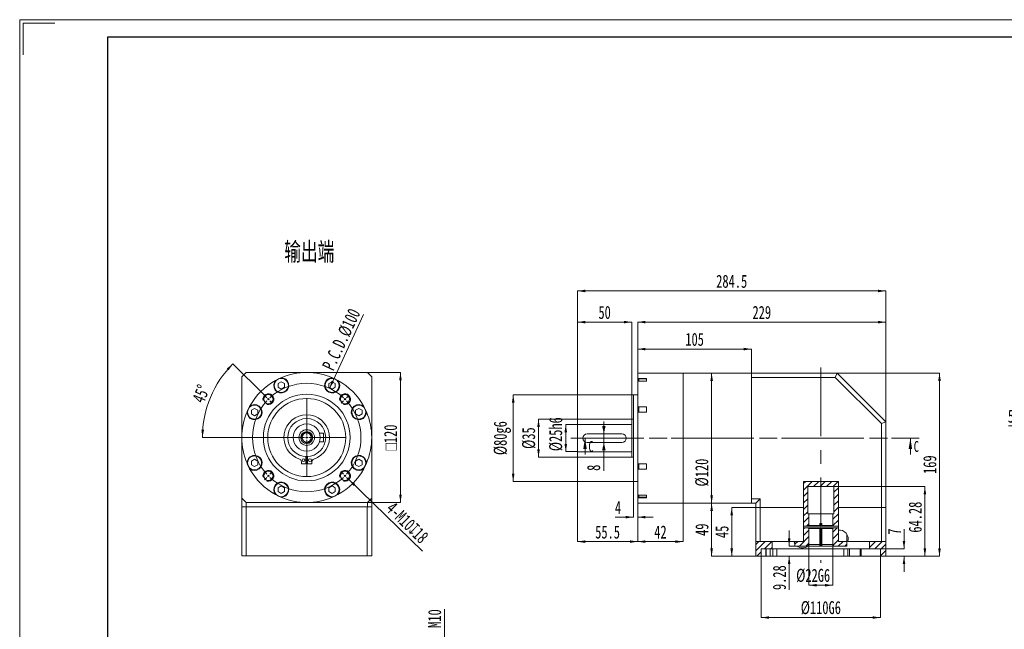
# Model space of a CAD drawing. Header units: millimetres. Extents: x -30 to 311, y -22 to 219.
# Tile 2 of 3: x -30 to 197, y 78 to 219. Entities that reach past the tile are written whole.
import ezdxf

# ---------------------------------------------------------------- set-up
doc = ezdxf.new("R2010")
doc.units = ezdxf.units.MM
for name, pattern in [('CENTERX2', [20.32, 12.7, -2.54, 2.54, -2.54]), ('PHANTOM', [12.7, 6.35, -1.27, 1.27, -1.27, 1.27, -1.27]), ('点画线', [18, 12, -2, 2, -2])]:
    doc.linetypes.add(name, pattern=pattern)
doc.layers.get('0').update_dxf_attribs({"lineweight": 18})
for name, color, linetype, lineweight in [('SLD-0', 7, 'Continuous', 18), ('中心线层', 1, '点画线', 18), ('剖面线层', 4, 'Continuous', 18), ('图框_外框线', 7, 'Continuous', 18), ('尺寸线层', 3, 'Continuous', 18)]:
    doc.layers.add(name, color=color, linetype=linetype, lineweight=lineweight)
doc.styles.add('SLDTEXTSTYLE0', font='txt', dxfattribs={"width": 0.7})
doc.styles.add('SLDTEXTSTYLE2', font='txt', dxfattribs={"width": 0.7})
doc.dimstyles.new('SLDDIMSTYLE1', dxfattribs={"dimtxt": 3, "dimasz": 1.8, "dimexe": 0, "dimexo": 0.0625, "dimgap": 0.75, "dimtad": 1, "dimlfac": 4, "dimrnd": 1e-09, "dimzin": 12, "dimdsep": 46, "dimtxsty": 'SLDTEXTSTYLE2', "dimcen": 0.09, "dimdle": 3.6, "dimadec": 0, "dimazin": 3, "dimtfac": 1, "dimtofl": 0, "dimtmove": 0, "dimatfit": 3, "dimfxl": 0, "dimfrac": 2, "dimtolj": 1, "dimarcsym": 0})
doc.dimstyles.new('SLDDIMSTYLE12', dxfattribs={"dimtxt": 3, "dimasz": 1.8, "dimexe": 0, "dimexo": 0.0625, "dimgap": 0.75, "dimtad": 1, "dimlfac": 3, "dimrnd": 1e-09, "dimzin": 12, "dimdsep": 46, "dimtxsty": 'SLDTEXTSTYLE2', "dimcen": 0.09, "dimdle": 3.6, "dimadec": 0, "dimazin": 3, "dimtfac": 1, "dimtmove": 0, "dimatfit": 0, "dimfxl": 0, "dimfrac": 2, "dimtolj": 1, "dimarcsym": 0})
doc.dimstyles.new('SLDDIMSTYLE4', dxfattribs={"dimtxt": 3, "dimasz": 1.8, "dimexe": 0, "dimexo": 0.0625, "dimgap": 0.75, "dimtad": 1, "dimlfac": 4, "dimrnd": 1e-09, "dimzin": 12, "dimdsep": 46, "dimtxsty": 'SLDTEXTSTYLE2', "dimcen": 0.09, "dimdle": 3.6, "dimadec": 0, "dimazin": 3, "dimtfac": 1, "dimtmove": 0, "dimatfit": 0, "dimfxl": 0, "dimfrac": 2, "dimtolj": 1, "dimarcsym": 0})
pattern_1 = [(45, (0, 0), (-0.7483547, 0.7483547), [])]

# ---------------------------------------------------------------- blocks, each defined once
blk = doc.blocks.new('*X3')
at = {"layer": '尺寸线层', "linetype": 'Continuous'}
blk.add_hatch(color=0, dxfattribs=at).paths.add_polyline_path([(41.39, 133.81), (41.88, 135.57), (42.42, 135.32)], flags=0)
at = {"layer": '尺寸线层', "color": 0, "linetype": 'Continuous'}
blk.add_line((49.26, 150.82), (41.39, 133.81), dxfattribs=at)
at = {"layer": '尺寸线层', "color": 0, "insert": (44.15, 145.08), "char_height": 3, "width": 29.4233, "attachment_point": 5, "rotation": 65.1875, "style": 'SLDTEXTSTYLE2'}
blk.add_mtext('P.C.D.%%C100', dxfattribs=at)
blk = doc.blocks.new('*X4')
at = {"layer": '尺寸线层', "linetype": 'Continuous'}
for points in [[(57.77, 137.47), (58.07, 135.67), (57.47, 135.67)], [(57.77, 107.47), (58.07, 109.27), (57.47, 109.27)]]:
    blk.add_hatch(color=0, dxfattribs=at).paths.add_polyline_path(points, flags=0)
at = {"layer": '尺寸线层', "color": 0, "linetype": 'Continuous'}
for p, q in [((50.21, 137.47), (57.77, 137.47)), ((57.77, 137.47), (57.77, 107.47)), ((50.21, 107.47), (57.77, 107.47))]:
    blk.add_line(p, q, dxfattribs=at)
at = {"layer": '尺寸线层', "color": 0, "insert": (55.5, 122.47), "char_height": 3, "width": 13.2942, "attachment_point": 5, "rotation": 90, "style": 'SLDTEXTSTYLE2'}
blk.add_mtext('{\\fgdt|b0|i0|c134|p2;o}120', dxfattribs=at)
blk = doc.blocks.new('*X5')
at = {"layer": '尺寸线层', "linetype": 'Continuous'}
for points in [[(19.14, 139.48), (18.13, 137.96), (17.69, 138.36)], [(12.09, 122.47), (12.46, 124.25), (11.86, 124.29)]]:
    blk.add_hatch(color=0, dxfattribs=at).paths.add_polyline_path(points, flags=0)
at = {"layer": '尺寸线层', "color": 0, "linetype": 'Continuous'}
for p, q in [((26.34, 132.28), (19.14, 139.48)), ((27, 122.47), (12.09, 122.47))]:
    blk.add_line(p, q, dxfattribs=at)
for start, end in [(135, 157.5), (157.5, 180)]:
    blk.add_arc((36.15, 122.47), 24.06, start, end, dxfattribs=at)
at = {"layer": '尺寸线层', "color": 0, "insert": (11.78, 132.56), "char_height": 3, "width": 7.9333, "attachment_point": 5, "rotation": 67.5, "style": 'SLDTEXTSTYLE2'}
blk.add_mtext('45%%D', dxfattribs=at)
blk = doc.blocks.new('SW_CENTERMARKSYMBOL_0')
at = {"layer": 'SLD-0', "color": 0}
for p, q in [((-0.35, 0.35), (-0.93, 0.93)), ((0, 0), (-0.18, 0.18)), ((0, 0), (0.18, -0.18)), ((8.84, -8.34), (8.84, 0.25)), ((17.68, 0), (17.85, 0.18)), ((18.03, 0.35), (18.61, 0.93)), ((0.35, -0.35), (0.93, -0.93)), ((17.32, -0.35), (16.75, -0.93)), ((17.68, 0), (17.5, -0.18)), ((8.34, -8.84), (-0.25, -8.84)), ((8.84, -8.84), (8.59, -8.84)), ((8.84, -8.84), (8.84, -8.59)), ((8.84, -8.84), (9.09, -8.84)), ((8.84, -8.84), (8.84, -9.09)), ((9.34, -8.84), (17.93, -8.84)), ((8.84, -9.34), (8.84, -17.93)), ((-0.35, -18.03), (-0.93, -18.61)), ((0, -17.68), (-0.18, -17.85)), ((0, -17.68), (0.18, -17.5)), ((0.35, -17.32), (0.93, -16.75)), ((17.32, -17.32), (16.75, -16.75)), ((17.68, -17.68), (17.5, -17.5)), ((17.68, -17.68), (17.85, -17.85)), ((18.03, -18.03), (18.61, -18.61))]:
    blk.add_line(p, q, dxfattribs=at)
for start, end in [(47.2918, 132.7082), (133.8541, 135), (45, 46.1459), (137.2918, 222.7082), (135, 136.1459), (43.8541, 45), (317.2918, 42.7082), (223.8541, 225), (225, 226.1459), (227.2918, 312.7082), (313.8541, 315), (315, 316.1459)]:
    blk.add_arc((8.84, -8.84), 12.5, start, end, dxfattribs=at)
blk = doc.blocks.new('*X7')
at = {"layer": '尺寸线层', "linetype": 'Continuous'}
for points in [[(98.62, 156.26), (100.42, 156.56), (100.42, 155.96)], [(169.74, 156.26), (167.94, 156.56), (167.94, 155.96)]]:
    blk.add_hatch(color=0, dxfattribs=at).paths.add_polyline_path(points, flags=0)
at = {"layer": '尺寸线层', "color": 0, "linetype": 'Continuous'}
for p, q in [((98.62, 156.26), (169.74, 156.26)), ((98.62, 125.52), (98.62, 156.26)), ((169.74, 126.14), (169.74, 156.26))]:
    blk.add_line(p, q, dxfattribs=at)
at = {"layer": '尺寸线层', "color": 0, "insert": (134.18, 158.48), "char_height": 3, "width": 14.2567, "attachment_point": 5, "style": 'SLDTEXTSTYLE2'}
blk.add_mtext('284.5', dxfattribs=at)
blk = doc.blocks.new('*X8')
at = {"layer": '尺寸线层', "linetype": 'Continuous'}
for points in [[(112.49, 149.08), (114.29, 149.38), (114.29, 148.78)], [(169.74, 149.08), (167.94, 149.38), (167.94, 148.78)]]:
    blk.add_hatch(color=0, dxfattribs=at).paths.add_polyline_path(points, flags=0)
at = {"layer": '尺寸线层', "color": 0, "linetype": 'Continuous'}
for p, q in [((112.49, 149.08), (169.74, 149.08)), ((112.49, 135.56), (112.49, 149.08)), ((169.74, 126.14), (169.74, 149.08))]:
    blk.add_line(p, q, dxfattribs=at)
at = {"layer": '尺寸线层', "color": 0, "insert": (141.12, 151.3), "char_height": 3, "width": 8.33, "attachment_point": 5, "style": 'SLDTEXTSTYLE2'}
blk.add_mtext('229', dxfattribs=at)
blk = doc.blocks.new('*X9')
at = {"layer": '尺寸线层', "linetype": 'Continuous'}
for points in [[(112.49, 142.86), (114.29, 143.16), (114.29, 142.56)], [(138.74, 142.86), (136.94, 143.16), (136.94, 142.56)]]:
    blk.add_hatch(color=0, dxfattribs=at).paths.add_polyline_path(points, flags=0)
at = {"layer": '尺寸线层', "color": 0, "linetype": 'Continuous'}
for p, q in [((112.49, 142.86), (138.74, 142.86)), ((112.49, 135.56), (112.49, 142.86)), ((138.74, 136.39), (138.74, 142.86))]:
    blk.add_line(p, q, dxfattribs=at)
at = {"layer": '尺寸线层', "color": 0, "insert": (125.62, 145.09), "char_height": 3, "width": 7.91, "attachment_point": 5, "style": 'SLDTEXTSTYLE2'}
blk.add_mtext('105', dxfattribs=at)
blk = doc.blocks.new('*X10')
at = {"layer": '尺寸线层', "linetype": 'Continuous'}
for points in [[(129.55, 137.33), (129.85, 135.53), (129.25, 135.53)], [(129.55, 107.33), (129.85, 109.13), (129.25, 109.13)]]:
    blk.add_hatch(color=0, dxfattribs=at).paths.add_polyline_path(points, flags=0)
at = {"layer": '尺寸线层', "color": 0, "linetype": 'Continuous'}
for p, q in [((123.05, 137.33), (129.55, 137.33)), ((129.55, 137.33), (129.55, 107.33)), ((123.05, 107.33), (129.55, 107.33))]:
    blk.add_line(p, q, dxfattribs=at)
at = {"layer": '尺寸线层', "color": 0, "insert": (127.33, 114.38), "char_height": 3, "width": 11.5267, "attachment_point": 5, "rotation": 90, "style": 'SLDTEXTSTYLE2'}
blk.add_mtext('%%C120', dxfattribs=at)
blk = doc.blocks.new('*X11')
at = {"layer": '尺寸线层', "linetype": 'Continuous'}
for points in [[(98.62, 149.08), (100.42, 149.38), (100.42, 148.78)], [(111.12, 149.08), (109.32, 149.38), (109.32, 148.78)]]:
    blk.add_hatch(color=0, dxfattribs=at).paths.add_polyline_path(points, flags=0)
at = {"layer": '尺寸线层', "color": 0, "linetype": 'Continuous'}
for p, q in [((98.62, 149.08), (111.12, 149.08)), ((98.62, 125.52), (98.62, 149.08)), ((111.12, 126.77), (111.12, 149.08))]:
    blk.add_line(p, q, dxfattribs=at)
at = {"layer": '尺寸线层', "color": 0, "insert": (104.87, 151.3), "char_height": 3, "width": 6, "attachment_point": 5, "style": 'SLDTEXTSTYLE2'}
blk.add_mtext('50', dxfattribs=at)
blk = doc.blocks.new('*X12')
at = {"layer": '尺寸线层', "linetype": 'Continuous'}
for points in [[(111.49, 104.1), (109.69, 104.4), (109.69, 103.8)], [(112.49, 104.1), (114.29, 104.4), (114.29, 103.8)]]:
    blk.add_hatch(color=0, dxfattribs=at).paths.add_polyline_path(points, flags=0)
at = {"layer": '尺寸线层', "color": 0, "linetype": 'Continuous'}
for p, q in [((111.49, 122.27), (111.49, 104.1)), ((112.49, 109.1), (112.49, 104.1)), ((107.32, 104.1), (111.49, 104.1)), ((112.49, 104.1), (116.09, 104.1))]:
    blk.add_line(p, q, dxfattribs=at)
at = {"layer": '尺寸线层', "color": 0, "insert": (107.96, 106.33), "char_height": 3, "width": 6, "attachment_point": 5, "style": 'SLDTEXTSTYLE2'}
blk.add_mtext('4', dxfattribs=at)
blk = doc.blocks.new('*X13')
at = {"layer": '尺寸线层', "linetype": 'Continuous'}
for points in [[(98.62, 98.46), (100.42, 98.76), (100.42, 98.16)], [(112.49, 98.46), (110.69, 98.76), (110.69, 98.16)]]:
    blk.add_hatch(color=0, dxfattribs=at).paths.add_polyline_path(points, flags=0)
at = {"layer": '尺寸线层', "color": 0, "linetype": 'Continuous'}
for p, q in [((98.62, 119.14), (98.62, 98.46)), ((112.49, 109.1), (112.49, 98.46)), ((98.62, 98.46), (112.49, 98.46))]:
    blk.add_line(p, q, dxfattribs=at)
at = {"layer": '尺寸线层', "color": 0, "insert": (105.55, 100.66), "char_height": 3, "width": 11.2233, "attachment_point": 5, "style": 'SLDTEXTSTYLE2'}
blk.add_mtext('55.5', dxfattribs=at)
blk = doc.blocks.new('*X14')
at = {"layer": '尺寸线层', "linetype": 'Continuous'}
for points in [[(95.9, 125.46), (96.2, 123.66), (95.6, 123.66)], [(95.9, 119.21), (96.2, 121.01), (95.6, 121.01)]]:
    blk.add_hatch(color=0, dxfattribs=at).paths.add_polyline_path(points, flags=0)
at = {"layer": '尺寸线层', "color": 0, "linetype": 'Continuous'}
for p, q in [((95.9, 125.46), (95.9, 119.21)), ((98.55, 125.46), (95.9, 125.46)), ((98.55, 119.21), (95.9, 119.21))]:
    blk.add_line(p, q, dxfattribs=at)
at = {"layer": '尺寸线层', "color": 0, "insert": (93.63, 123.24), "char_height": 3, "width": 14.49, "attachment_point": 5, "rotation": 90, "style": 'SLDTEXTSTYLE2'}
blk.add_mtext('%%C25h6', dxfattribs=at)
blk = doc.blocks.new('*X15')
at = {"layer": '尺寸线层', "linetype": 'Continuous'}
for points in [[(89.62, 126.71), (89.92, 124.91), (89.32, 124.91)], [(89.62, 117.96), (89.92, 119.76), (89.32, 119.76)]]:
    blk.add_hatch(color=0, dxfattribs=at).paths.add_polyline_path(points, flags=0)
at = {"layer": '尺寸线层', "color": 0, "linetype": 'Continuous'}
for p, q in [((89.62, 126.71), (89.62, 117.96)), ((111.05, 126.71), (89.62, 126.71)), ((111.05, 117.96), (89.62, 117.96))]:
    blk.add_line(p, q, dxfattribs=at)
at = {"layer": '尺寸线层', "color": 0, "insert": (87.39, 122.33), "char_height": 3, "width": 8.47, "attachment_point": 5, "rotation": 90, "style": 'SLDTEXTSTYLE2'}
blk.add_mtext('%%C35', dxfattribs=at)
blk = doc.blocks.new('*X16')
at = {"layer": '尺寸线层', "linetype": 'Continuous'}
for points in [[(83.78, 132.33), (84.08, 130.53), (83.48, 130.53)], [(83.78, 112.33), (84.08, 114.13), (83.48, 114.13)]]:
    blk.add_hatch(color=0, dxfattribs=at).paths.add_polyline_path(points, flags=0)
at = {"layer": '尺寸线层', "color": 0, "linetype": 'Continuous'}
for p, q in [((83.78, 132.33), (83.78, 112.33)), ((111.43, 132.33), (83.78, 132.33)), ((111.43, 112.33), (83.78, 112.33))]:
    blk.add_line(p, q, dxfattribs=at)
at = {"layer": '尺寸线层', "color": 0, "insert": (81.28, 122.33), "char_height": 3, "width": 14.49, "attachment_point": 5, "rotation": 90, "style": 'SLDTEXTSTYLE2'}
blk.add_mtext('%%C80g6', dxfattribs=at)
blk = doc.blocks.new('*X17')
at = {"layer": '尺寸线层', "linetype": 'Continuous'}
for points in [[(129.55, 107.33), (129.85, 105.53), (129.25, 105.53)], [(129.55, 95.08), (129.85, 96.88), (129.25, 96.88)]]:
    blk.add_hatch(color=0, dxfattribs=at).paths.add_polyline_path(points, flags=0)
at = {"layer": '尺寸线层', "color": 0, "linetype": 'Continuous'}
for p, q in [((123.05, 107.33), (129.55, 107.33)), ((129.55, 107.33), (129.55, 95.08)), ((139.68, 95.08), (129.55, 95.08))]:
    blk.add_line(p, q, dxfattribs=at)
at = {"layer": '尺寸线层', "color": 0, "insert": (127.33, 101.21), "char_height": 3, "width": 6, "attachment_point": 5, "rotation": 90, "style": 'SLDTEXTSTYLE2'}
blk.add_mtext('49', dxfattribs=at)
blk = doc.blocks.new('*X18')
at = {"layer": '尺寸线层', "linetype": 'Continuous'}
for points in [[(134.18, 106.33), (134.48, 104.53), (133.88, 104.53)], [(134.18, 95.08), (134.48, 96.88), (133.88, 96.88)]]:
    blk.add_hatch(color=0, dxfattribs=at).paths.add_polyline_path(points, flags=0)
at = {"layer": '尺寸线层', "color": 0, "linetype": 'Continuous'}
for p, q in [((134.18, 106.33), (134.18, 95.08)), ((140.68, 106.33), (134.18, 106.33)), ((139.68, 95.08), (134.18, 95.08))]:
    blk.add_line(p, q, dxfattribs=at)
at = {"layer": '尺寸线层', "color": 0, "insert": (131.95, 100.71), "char_height": 3, "width": 6, "attachment_point": 5, "rotation": 90, "style": 'SLDTEXTSTYLE2'}
blk.add_mtext('45', dxfattribs=at)
blk = doc.blocks.new('*X19')
at = {"layer": '尺寸线层', "linetype": 'Continuous'}
for points in [[(182.11, 137.33), (182.41, 135.53), (181.81, 135.53)], [(182.11, 95.08), (182.41, 96.88), (181.81, 96.88)]]:
    blk.add_hatch(color=0, dxfattribs=at).paths.add_polyline_path(points, flags=0)
at = {"layer": '尺寸线层', "color": 0, "linetype": 'Continuous'}
for p, q in [((158.55, 137.33), (182.11, 137.33)), ((182.11, 137.33), (182.11, 95.08)), ((169.8, 95.08), (182.11, 95.08))]:
    blk.add_line(p, q, dxfattribs=at)
at = {"layer": '尺寸线层', "color": 0, "insert": (179.89, 116.21), "char_height": 3, "width": 7.9567, "attachment_point": 5, "rotation": 90, "style": 'SLDTEXTSTYLE2'}
blk.add_mtext('169', dxfattribs=at)
blk = doc.blocks.new('*X20')
at = {"layer": '尺寸线层', "linetype": 'Continuous'}
for points in [[(178.74, 111.15), (179.04, 109.35), (178.44, 109.35)], [(178.74, 95.08), (179.04, 96.88), (178.44, 96.88)]]:
    blk.add_hatch(color=0, dxfattribs=at).paths.add_polyline_path(points, flags=0)
at = {"layer": '尺寸线层', "color": 0, "linetype": 'Continuous'}
for p, q in [((157.8, 111.15), (178.74, 111.15)), ((178.74, 111.15), (178.74, 95.08)), ((169.8, 95.08), (178.74, 95.08))]:
    blk.add_line(p, q, dxfattribs=at)
at = {"layer": '尺寸线层', "color": 0, "insert": (176.52, 104.1), "char_height": 3, "width": 14.3033, "attachment_point": 5, "rotation": 90, "style": 'SLDTEXTSTYLE2'}
blk.add_mtext('64.28', dxfattribs=at)
blk = doc.blocks.new('*X21')
at = {"layer": '尺寸线层', "linetype": 'Continuous'}
for points in [[(173.92, 96.83), (174.22, 98.63), (173.62, 98.63)], [(173.92, 95.08), (174.22, 93.28), (173.62, 93.28)]]:
    blk.add_hatch(color=0, dxfattribs=at).paths.add_polyline_path(points, flags=0)
at = {"layer": '尺寸线层', "color": 0, "linetype": 'Continuous'}
for p, q in [((173.92, 101.34), (173.92, 96.83)), ((168.55, 96.83), (173.92, 96.83)), ((169.8, 95.08), (173.92, 95.08)), ((173.92, 95.08), (173.92, 91.48))]:
    blk.add_line(p, q, dxfattribs=at)
at = {"layer": '尺寸线层', "color": 0, "insert": (171.71, 100.77), "char_height": 3, "width": 6, "attachment_point": 5, "rotation": 90, "style": 'SLDTEXTSTYLE2'}
blk.add_mtext('7', dxfattribs=at)
blk = doc.blocks.new('*X22')
at = {"layer": '尺寸线层', "linetype": 'Continuous'}
for points in [[(147.43, 97.4), (147.73, 99.2), (147.13, 99.2)], [(147.43, 95.08), (147.73, 93.28), (147.13, 93.28)]]:
    blk.add_hatch(color=0, dxfattribs=at).paths.add_polyline_path(points, flags=0)
at = {"layer": '尺寸线层', "color": 0, "linetype": 'Continuous'}
for p, q in [((147.43, 101), (147.43, 97.4)), ((154.93, 97.4), (147.43, 97.4)), ((139.8, 95.08), (147.43, 95.08)), ((147.43, 95.08), (147.43, 87.32))]:
    blk.add_line(p, q, dxfattribs=at)
at = {"layer": '尺寸线层', "color": 0, "insert": (145.2, 90.15), "char_height": 3, "width": 11.34, "attachment_point": 5, "rotation": 90, "style": 'SLDTEXTSTYLE2'}
blk.add_mtext('9.28', dxfattribs=at)
blk = doc.blocks.new('*X23')
at = {"layer": '尺寸线层', "linetype": 'Continuous'}
for points in [[(151.99, 88.4), (153.79, 88.7), (153.79, 88.1)], [(157.49, 88.4), (155.69, 88.7), (155.69, 88.1)]]:
    blk.add_hatch(color=0, dxfattribs=at).paths.add_polyline_path(points, flags=0)
at = {"layer": '尺寸线层', "color": 0, "linetype": 'Continuous'}
for p, q in [((151.99, 97.71), (151.99, 88.4)), ((157.49, 97.71), (157.49, 88.4)), ((151.99, 88.4), (157.49, 88.4))]:
    blk.add_line(p, q, dxfattribs=at)
at = {"layer": '尺寸线层', "color": 0, "insert": (152.97, 90.62), "char_height": 3, "width": 14.49, "attachment_point": 5, "style": 'SLDTEXTSTYLE2'}
blk.add_mtext('%%C22G6', dxfattribs=at)
blk = doc.blocks.new('*X24')
at = {"layer": '尺寸线层', "linetype": 'Continuous'}
for points in [[(140.99, 80.95), (142.79, 81.25), (142.79, 80.65)], [(168.49, 80.95), (166.69, 81.25), (166.69, 80.65)]]:
    blk.add_hatch(color=0, dxfattribs=at).paths.add_polyline_path(points, flags=0)
at = {"layer": '尺寸线层', "color": 0, "linetype": 'Continuous'}
for p, q in [((140.99, 95.02), (140.99, 80.95)), ((168.49, 95.02), (168.49, 80.95)), ((140.99, 80.95), (168.49, 80.95))]:
    blk.add_line(p, q, dxfattribs=at)
at = {"layer": '尺寸线层', "color": 0, "insert": (154.74, 83.18), "char_height": 3, "width": 17.4767, "attachment_point": 5, "style": 'SLDTEXTSTYLE2'}
blk.add_mtext('%%C110G6', dxfattribs=at)
blk = doc.blocks.new('*X25')
at = {"layer": '尺寸线层', "linetype": 'Continuous'}
for points in [[(112.49, 98.46), (114.29, 98.76), (114.29, 98.16)], [(122.99, 98.46), (121.19, 98.76), (121.19, 98.16)]]:
    blk.add_hatch(color=0, dxfattribs=at).paths.add_polyline_path(points, flags=0)
at = {"layer": '尺寸线层', "color": 0, "linetype": 'Continuous'}
for p, q in [((112.49, 109.1), (112.49, 98.46)), ((122.99, 107.27), (122.99, 98.46)), ((112.49, 98.46), (122.99, 98.46))]:
    blk.add_line(p, q, dxfattribs=at)
at = {"layer": '尺寸线层', "color": 0, "insert": (117.74, 100.68), "char_height": 3, "width": 6, "attachment_point": 5, "style": 'SLDTEXTSTYLE2'}
blk.add_mtext('42', dxfattribs=at)
blk = doc.blocks.new('*X26')
at = {"layer": 'SLD-0'}
for points in [[(104.69, 123.33), (105.09, 125.13), (104.29, 125.13)], [(104.69, 121.33), (104.29, 119.53), (105.09, 119.53)]]:
    blk.add_hatch(color=7, dxfattribs=at).paths.add_polyline_path(points, flags=0)
at = {"layer": 'SLD-0', "color": 7}
for p, q in [((104.69, 123.33), (104.69, 126.13)), ((104.69, 123.33), (104.69, 121.33)), ((104.69, 121.33), (104.69, 114.78))]:
    blk.add_line(p, q, dxfattribs=at)
at = {"layer": 'SLD-0', "color": 7, "insert": (100.82, 114.78), "char_height": 3, "width": 5.9, "attachment_point": 1, "rotation": 90, "style": 'SLDTEXTSTYLE2'}
blk.add_mtext('8', dxfattribs=at)
blk = doc.blocks.new('*X27')
at = {"layer": '尺寸线层', "linetype": 'Continuous'}
for points in [[(200.78, 125.16), (198.98, 125.46), (198.98, 124.86)], [(202.03, 125.16), (203.83, 125.46), (203.83, 124.86)]]:
    blk.add_hatch(color=0, dxfattribs=at).paths.add_polyline_path(points, flags=0)
at = {"layer": '尺寸线层', "color": 0, "linetype": 'Continuous'}
for p, q in [((198.03, 125.16), (200.78, 125.16)), ((200.78, 119.39), (200.78, 125.16)), ((202.03, 125.16), (205.63, 125.16)), ((202.03, 120.14), (202.03, 125.16))]:
    blk.add_line(p, q, dxfattribs=at)
at = {"layer": '尺寸线层', "color": 0, "insert": (198.6, 127.37), "char_height": 3, "width": 6, "attachment_point": 5, "style": 'SLDTEXTSTYLE2'}
blk.add_mtext('5', dxfattribs=at)
blk = doc.blocks.new('*X36')
at = {"layer": '尺寸线层', "linetype": 'Continuous'}
for points in [[(67.9, 71.28), (67.6, 73.08), (68.2, 73.08)], [(67.9, 67.95), (67.6, 66.15), (68.2, 66.15)]]:
    blk.add_hatch(color=0, dxfattribs=at).paths.add_polyline_path(points, flags=0)
at = {"layer": '尺寸线层', "color": 0, "linetype": 'Continuous'}
for p, q in [((67.9, 64.35), (67.9, 82.87)), ((79.28, 71.28), (67.9, 71.28)), ((79.28, 67.95), (67.9, 67.95))]:
    blk.add_line(p, q, dxfattribs=at)
at = {"layer": '尺寸线层', "color": 0, "insert": (65.67, 80.72), "char_height": 3, "width": 8.5867, "attachment_point": 5, "rotation": 90, "style": 'SLDTEXTSTYLE2'}
blk.add_mtext('M10', dxfattribs=at)

msp = doc.modelspace()

# ---------------------------------------------------------------- hatches: boundary and pattern name
at = {"linetype": 'Continuous', "lineweight": 0}
for points in [[(100.3403, 122.3311), (99.9403, 119.8311), (100.7403, 119.8311)], [(175.3903, 122.3311), (174.9903, 119.8311), (175.7903, 119.8311)]]:
    msp.add_hatch(color=7, dxfattribs=at).paths.add_polyline_path(points, flags=0)
at = {"layer": '剖面线层', "linetype": 'Continuous', "lineweight": 0}
h = msp.add_hatch(dxfattribs=at)
h.set_pattern_fill('ANSI31', color=4, style=0, pattern_type=0)
h.set_pattern_definition(pattern_1)
h.paths.add_polyline_path([(150.773, 102.0261), (151.9153, 102.0261), (151.9153, 102.1511), (151.9903, 102.1511), (151.9903, 104.9011), (151.7403, 104.9011), (151.7403, 111.1511), (157.7403, 111.1511), (157.7403, 104.9011), (157.4903, 104.9011), (157.4903, 102.1511), (157.5653, 102.1511), (157.5653, 102.0261), (158.7789, 102.0261), (158.7789, 112.3556), (150.773, 112.3556)], flags=0)
h = msp.add_hatch(dxfattribs=at)
h.set_pattern_fill('ANSI31', color=4, style=0, pattern_type=0)
h.set_pattern_definition(pattern_1)
h.paths.add_polyline_path([(148.7403, 98.5208), (148.7403, 97.4011), (151.7738, 97.4011), (151.9903, 97.7761), (151.9903, 101.5261), (151.9153, 101.5261), (151.9153, 101.6511), (150.773, 101.6511), (150.773, 98.5208)], flags=0)
h = msp.add_hatch(dxfattribs=at)
h.set_pattern_fill('ANSI31', color=4, style=0, pattern_type=0)
h.set_pattern_definition(pattern_1)
h.paths.add_polyline_path([(160.7403, 97.4011), (160.7403, 98.5208), (158.7789, 98.5208), (158.7789, 101.6511), (157.5653, 101.6511), (157.5653, 101.5261), (157.4903, 101.5261), (157.4903, 97.7761), (157.7068, 97.4011)], flags=0)
h = msp.add_hatch(dxfattribs=at)
h.set_pattern_fill('ANSI31', color=4, style=0, pattern_type=0)
h.set_pattern_definition(pattern_1)
h.paths.add_polyline_path([(143.4903, 98.5208), (139.7403, 98.5208), (139.7403, 95.0811), (140.9903, 95.0811), (140.9903, 96.8311), (143.4903, 96.8311)], flags=0)
h = msp.add_hatch(dxfattribs=at)
h.set_pattern_fill('ANSI31', color=4, style=0, pattern_type=0)
h.set_pattern_definition(pattern_1)
h.paths.add_polyline_path([(165.9903, 96.8311), (168.4903, 96.8311), (168.4903, 95.0811), (169.7403, 95.0811), (169.7403, 98.5208), (165.9903, 98.5208)], flags=0)
at = {"layer": '尺寸线层', "linetype": 'Continuous'}
msp.add_hatch(color=256, dxfattribs=at).paths.add_polyline_path([(45.8837, 112.7577), (46.9653, 111.288), (47.3835, 111.7183)], flags=0)

# ---------------------------------------------------------------- linework, layer by layer
at = {"color": 7, "linetype": 'Continuous', "lineweight": 15}
for p, q in [((22.1485, 137.4678), (21.1485, 136.4678)), ((21.1485, 108.4678), (21.1485, 136.4678)), ((22.1485, 137.4678), (50.1485, 137.4678)), ((51.1485, 136.4678), (50.1485, 137.4678)), ((51.1485, 108.4678), (51.1485, 136.4678)), ((122.9903, 137.3311), (112.4903, 137.3311)), ((112.4903, 137.3311), (112.4903, 136.1003)), ((138.7403, 137.3311), (122.9903, 137.3311)), ((122.9903, 137.3311), (122.9903, 107.3311)), ((138.7403, 137.3311), (158.4903, 137.3311)), ((138.7403, 136.3311), (138.7403, 137.3311)), ((138.7403, 108.3311), (138.7403, 136.3311)), ((158.0761, 136.3311), (138.7403, 136.3311)), ((158.0761, 136.3311), (158.4903, 137.3311)), ((168.7403, 125.6669), (158.0761, 136.3311)), ((158.4903, 137.3311), (169.7403, 126.0811)), ((29.5491, 134.9142), (30.2853, 135.3392)), ((29.5491, 134.0642), (29.5491, 134.9142)), ((30.2853, 133.6392), (29.5491, 134.0642)), ((30.2853, 135.3392), (31.0214, 134.9142)), ((31.0214, 134.0642), (30.2853, 133.6392)), ((31.0214, 134.9142), (31.0214, 134.0642)), ((42.0117, 135.3392), (41.2756, 134.9142)), ((41.2756, 134.9142), (41.2756, 134.0642)), ((41.2756, 134.0642), (42.0117, 133.6392)), ((42.7478, 134.9142), (42.0117, 135.3392)), ((42.0117, 133.6392), (42.7478, 134.0642)), ((42.7478, 134.0642), (42.7478, 134.9142)), ((114.4903, 136.1003), (112.4903, 136.1003)), ((112.4903, 136.1003), (112.4903, 135.4974)), ((112.4903, 135.4974), (112.4903, 129.5178)), ((112.4903, 135.4974), (114.4903, 135.4974)), ((114.4903, 135.9775), (112.7403, 135.9775)), ((112.7403, 135.4974), (112.7403, 135.9775)), ((114.4903, 135.813), (114.4903, 136.1003)), ((114.4903, 135.4974), (114.4903, 135.813)), ((112.4903, 132.3311), (111.4903, 132.3311)), ((111.4903, 122.3311), (111.4903, 132.3311)), ((114.4903, 129.5178), (112.4903, 129.5178)), ((112.4903, 129.5178), (112.4903, 128.2817)), ((112.7403, 128.2817), (112.7403, 129.5178)), ((114.4903, 128.9067), (114.4903, 129.5178)), ((23.391, 128.756), (24.1271, 129.181)), ((23.391, 127.906), (23.391, 128.756)), ((24.1271, 127.481), (23.391, 127.906)), ((24.1271, 129.181), (24.8632, 128.756)), ((24.8632, 127.906), (24.1271, 127.481)), ((24.8632, 128.756), (24.8632, 127.906)), ((48.1698, 129.181), (47.4337, 128.756)), ((47.4337, 128.756), (47.4337, 127.906)), ((47.4337, 127.906), (48.1698, 127.481)), ((48.906, 128.756), (48.1698, 129.181)), ((48.1698, 127.481), (48.906, 127.906)), ((48.906, 127.906), (48.906, 128.756)), ((112.4903, 128.2817), (112.4903, 116.3805)), ((112.4903, 128.2817), (114.4903, 128.2817)), ((114.4903, 128.2817), (114.4903, 128.9067)), ((111.1153, 125.4561), (98.6153, 125.4561)), ((98.6153, 122.3311), (98.6153, 125.4561)), ((111.4903, 126.7061), (111.1153, 126.7061)), ((111.1153, 122.3311), (111.1153, 126.7061)), ((168.7403, 125.6669), (169.7403, 126.0811)), ((168.7403, 106.3311), (168.7403, 125.6669)), ((169.7403, 126.0811), (169.7403, 106.3311)), ((39.1091, 123.4678), (40.0235, 123.4678)), ((40.0235, 121.4678), (40.0235, 123.4678)), ((100.8653, 123.3311), (108.8653, 123.3311)), ((39.1091, 121.4678), (40.0235, 121.4678)), ((98.6153, 119.2061), (98.6153, 122.3311)), ((108.8653, 121.3311), (100.8653, 121.3311)), ((111.1153, 117.9561), (111.1153, 122.3311)), ((111.4903, 112.3311), (111.4903, 122.3311)), ((98.6153, 119.2061), (111.1153, 119.2061)), ((24.1271, 117.4546), (23.391, 117.0296)), ((23.391, 117.0296), (23.391, 116.1796)), ((23.391, 116.1796), (24.1271, 115.7546)), ((24.8632, 117.0296), (24.1271, 117.4546)), ((24.1271, 115.7546), (24.8632, 116.1796)), ((24.8632, 116.1796), (24.8632, 117.0296)), ((34.936, 116.8875), (34.936, 116.523)), ((35.061, 116.398), (35.936, 116.398)), ((35.936, 116.398), (35.936, 118.098)), ((36.361, 118.098), (36.361, 116.398)), ((36.361, 116.398), (37.236, 116.398)), ((37.361, 116.523), (37.361, 116.8875)), ((47.4337, 117.0296), (48.1698, 117.4546)), ((47.4337, 116.1796), (47.4337, 117.0296)), ((48.1698, 115.7546), (47.4337, 116.1796)), ((48.1698, 117.4546), (48.906, 117.0296)), ((48.906, 116.1796), (48.1698, 115.7546)), ((48.906, 117.0296), (48.906, 116.1796)), ((111.1153, 117.9561), (111.4903, 117.9561)), ((112.4903, 115.1444), (112.4903, 116.3863)), ((112.4903, 116.3805), (114.4903, 116.3805)), ((112.7403, 116.3805), (112.7403, 115.1444)), ((114.4903, 115.7556), (114.4903, 116.3805)), ((112.4903, 115.1444), (112.4903, 109.1648)), ((114.4903, 115.1444), (112.4903, 115.1444)), ((114.4903, 115.1444), (114.4903, 115.7556)), ((30.2853, 111.2964), (29.5491, 110.8714)), ((31.0214, 110.8714), (30.2853, 111.2964)), ((41.2756, 110.8714), (42.0117, 111.2964)), ((42.0117, 111.2964), (42.7478, 110.8714)), ((111.4903, 112.3311), (112.4903, 112.3311)), ((158.7789, 112.3556), (150.773, 112.3556)), ((150.773, 112.3556), (150.773, 106.3311)), ((158.7789, 106.3311), (158.7789, 112.3556)), ((29.5491, 110.8714), (29.5491, 110.0214)), ((29.5491, 110.0214), (30.2853, 109.5964)), ((30.2853, 109.5964), (31.0214, 110.0214)), ((31.0214, 110.0214), (31.0214, 110.8714)), ((41.2756, 110.0214), (41.2756, 110.8714)), ((42.0117, 109.5964), (41.2756, 110.0214)), ((42.7478, 110.0214), (42.0117, 109.5964)), ((42.7478, 110.8714), (42.7478, 110.0214)), ((112.4903, 109.1648), (114.4903, 109.1648)), ((112.4903, 108.5619), (112.4903, 109.1648)), ((112.7403, 109.1648), (112.7403, 108.6848)), ((114.4903, 108.8492), (114.4903, 109.1648)), ((151.7403, 111.1511), (157.7403, 111.1511)), ((151.7403, 104.9011), (151.7403, 111.1511)), ((157.7403, 111.1511), (157.7403, 104.9011)), ((21.1485, 108.4678), (22.1485, 107.4678)), ((21.1485, 106.4678), (21.1485, 108.4678)), ((22.1485, 107.4678), (50.1485, 107.4678)), ((22.1485, 107.4678), (22.1485, 106.4678)), ((50.1485, 107.4678), (51.1485, 108.4678)), ((50.1485, 106.4678), (50.1485, 107.4678)), ((51.1485, 108.4678), (51.1485, 106.4678)), ((112.4903, 108.5619), (112.4903, 107.3311)), ((114.4903, 108.5619), (112.4903, 108.5619)), ((112.4903, 107.3311), (122.9903, 107.3311)), ((112.7403, 108.6848), (114.4903, 108.6848)), ((114.4903, 108.5619), (114.4903, 108.8492)), ((122.9903, 107.3311), (138.7403, 107.3311)), ((138.7403, 108.3311), (140.7403, 108.3311)), ((138.7403, 107.3311), (138.7403, 108.3311)), ((139.7403, 107.3311), (138.7403, 107.3311)), ((140.7403, 108.3311), (139.7403, 107.3311)), ((139.7403, 106.3311), (139.7403, 107.3311)), ((140.7403, 108.3311), (140.7403, 106.3311)), ((21.1485, 95.2178), (21.1485, 106.4678)), ((22.1485, 106.4678), (21.1485, 106.4678)), ((50.1485, 106.4678), (22.1485, 106.4678)), ((22.1753, 106.4678), (22.1753, 95.2178)), ((22.1753, 106.4678), (50.1217, 106.4678)), ((50.1217, 95.2178), (50.1217, 106.4678)), ((51.1485, 106.4678), (50.1485, 106.4678)), ((51.1485, 106.4678), (51.1485, 95.2178)), ((139.7403, 98.5208), (139.7403, 106.3311)), ((140.7403, 106.3311), (139.7403, 106.3311)), ((150.773, 106.3311), (140.7403, 106.3311)), ((140.7671, 106.3311), (140.7671, 98.5208)), ((140.7671, 106.3311), (150.773, 106.3311)), ((150.773, 106.3311), (150.773, 98.5208)), ((151.9903, 104.9011), (151.7403, 104.9011)), ((151.9903, 102.1511), (151.9903, 104.9011)), ((151.9903, 104.9011), (157.4903, 104.9011)), ((157.4903, 104.9011), (157.4903, 102.1511)), ((157.7403, 104.9011), (157.4903, 104.9011)), ((158.7789, 106.3311), (168.7135, 106.3311)), ((158.7789, 101.1328), (158.7789, 106.3311)), ((168.7403, 106.3311), (158.7789, 106.3311)), ((168.7135, 98.5208), (168.7135, 106.3311)), ((169.7403, 106.3311), (168.7403, 106.3311)), ((169.7403, 106.3311), (169.7403, 98.5208)), ((154.9903, 102.6511), (154.4903, 102.6511)), ((154.4903, 102.6511), (154.4903, 102.1511)), ((154.9903, 102.1511), (154.9903, 102.6511)), ((150.773, 102.0261), (151.9153, 102.0261)), ((150.773, 101.6511), (151.9153, 101.6511)), ((151.9153, 102.0261), (151.9153, 102.1511)), ((151.9153, 102.1511), (151.9903, 102.1511)), ((151.9153, 102.0261), (154.4903, 102.0261)), ((151.9153, 101.5261), (151.9153, 101.6511)), ((151.9153, 101.6511), (154.4903, 101.6511)), ((151.9903, 101.5261), (151.9153, 101.5261)), ((151.9903, 102.1511), (154.4903, 102.1511)), ((151.9903, 97.7761), (151.9903, 101.5261)), ((151.9903, 101.5261), (154.4903, 101.5261)), ((154.4903, 102.1511), (154.4903, 102.0261)), ((154.4903, 101.6511), (154.4903, 101.5261)), ((154.4903, 101.5261), (154.4903, 97.7761)), ((154.9903, 101.4561), (154.4903, 101.4561)), ((154.9903, 100.5261), (154.4903, 100.5261)), ((154.9903, 102.0261), (154.9903, 102.1511)), ((154.9903, 102.1511), (157.4903, 102.1511)), ((154.9903, 102.0261), (157.5653, 102.0261)), ((154.9903, 101.5261), (154.9903, 101.6511)), ((154.9903, 101.6511), (157.5653, 101.6511)), ((154.9903, 97.7761), (154.9903, 101.5261)), ((154.9903, 101.5261), (157.4903, 101.5261)), ((157.4903, 102.1511), (157.5653, 102.1511)), ((157.4903, 101.5261), (157.4903, 97.7761)), ((157.5653, 101.5261), (157.4903, 101.5261)), ((157.5653, 102.1511), (157.5653, 102.0261)), ((157.5653, 102.0261), (158.7789, 102.0261)), ((157.5653, 101.6511), (157.5653, 101.5261)), ((157.5653, 101.6511), (158.7789, 101.6511)), ((158.7789, 98.5208), (158.7789, 101.1328)), ((160.7403, 98.5208), (160.7403, 100.1726)), ((139.7403, 98.5208), (140.7671, 98.5208)), ((139.7403, 98.5208), (139.7403, 95.0811)), ((150.773, 98.5208), (140.7671, 98.5208)), ((143.4903, 98.5208), (143.4903, 96.8311)), ((148.7403, 98.5208), (148.7403, 97.4011)), ((151.7738, 97.4011), (151.9903, 97.7761)), ((151.9903, 97.7761), (154.4903, 97.7761)), ((154.4903, 98.5261), (154.9903, 98.5261)), ((154.4903, 97.7761), (154.4903, 97.4011)), ((154.9903, 97.4011), (154.9903, 97.7761)), ((154.9903, 97.7761), (157.4903, 97.7761)), ((157.4903, 97.7761), (157.7068, 97.4011)), ((160.7403, 98.5208), (158.7789, 98.5208)), ((160.7403, 97.4011), (160.7403, 98.5208)), ((168.7135, 98.5208), (160.9752, 98.5208)), ((165.9903, 96.8311), (165.9903, 98.5208)), ((168.7135, 98.5208), (169.7403, 98.5208)), ((169.7403, 95.0811), (169.7403, 98.5208)), ((140.9903, 96.8311), (140.9903, 95.0811)), ((143.4903, 96.8311), (140.9903, 96.8311)), ((142.0436, 96.8311), (142.0436, 95.0811)), ((142.101, 95.0811), (142.101, 96.8311)), ((143.0297, 96.8311), (143.0297, 95.0811)), ((165.9903, 96.8311), (143.4903, 96.8311)), ((143.6345, 96.8311), (143.6345, 95.0811)), ((144.5911, 96.8311), (144.5911, 95.0811)), ((148.7403, 97.4011), (151.7738, 97.4011)), ((151.7738, 97.4011), (154.4903, 97.4011)), ((154.9903, 97.4011), (157.7068, 97.4011)), ((157.7068, 97.4011), (160.7403, 97.4011)), ((160.0181, 96.8311), (160.0181, 95.0811)), ((160.9385, 96.8311), (160.9385, 95.0811)), ((161.3239, 96.8311), (161.3239, 95.0811)), ((163.773, 96.8311), (163.773, 95.0811)), ((164.017, 96.8311), (164.017, 95.0811)), ((168.4903, 96.8311), (165.9903, 96.8311)), ((168.4903, 95.0811), (168.4903, 96.8311)), ((21.1485, 95.2178), (22.1753, 95.2178)), ((22.1753, 95.2178), (50.1217, 95.2178)), ((50.1217, 95.2178), (51.1485, 95.2178)), ((140.9903, 95.0811), (139.7403, 95.0811)), ((142.0436, 95.0811), (140.9903, 95.0811)), ((142.0436, 95.0811), (142.101, 95.0811)), ((142.101, 95.0811), (143.0297, 95.0811)), ((143.0297, 95.0811), (143.6345, 95.0811)), ((143.6345, 95.0811), (144.5911, 95.0811)), ((160.0181, 95.0811), (144.5911, 95.0811)), ((160.0181, 95.0811), (160.9385, 95.0811)), ((160.9385, 95.0811), (161.3239, 95.0811)), ((161.3239, 95.0811), (163.773, 95.0811)), ((163.773, 95.0811), (164.017, 95.0811)), ((168.4903, 95.0811), (164.017, 95.0811)), ((169.7403, 95.0811), (168.4903, 95.0811))]:
    msp.add_line(p, q, dxfattribs=at)
at = {"color": 7, "linetype": 'Continuous', "lineweight": 0}
for p, q in [((100.3403, 118.5311), (100.3403, 122.3311)), ((175.3903, 118.5311), (175.3903, 122.3311))]:
    msp.add_line(p, q, dxfattribs=at)
at = {"color": 7, "linetype": 'Continuous', "lineweight": 15}
for centre, radius in [((30.2853, 134.4892), 1.625), ((42.0117, 134.4892), 1.625), ((36.1485, 122.4678), 10), ((27.3096, 131.3066), 1.0625), ((44.9873, 131.3066), 1.0625), ((24.1271, 128.331), 1.625), ((36.1485, 122.4678), 9), ((48.1698, 128.331), 1.625), ((36.1485, 122.4678), 4.375), ((36.1485, 122.4678), 3.125), ((36.1485, 122.4678), 1.808), ((36.1485, 122.4678), 1.375), ((36.1485, 122.4678), 1.0625), ((24.1271, 116.6046), 1.625), ((48.1698, 116.6046), 1.625), ((35.3985, 117.248), 0.3375), ((36.8985, 117.248), 0.3375), ((27.3096, 113.629), 1.0625), ((44.9873, 113.629), 1.0625), ((30.2853, 110.4464), 1.625), ((42.0117, 110.4464), 1.625)]:
    msp.add_circle(centre, radius, dxfattribs=at)
for centre, radius, start, end in [((36.1485, 122.4678), 15, 66.627605, 113.372395), ((36.1485, 122.4678), 15, 118.627605, 151.372395), ((30.2853, 134.4892), 1.75, 139.138244, 92.861756), ((36.1485, 122.4678), 15, 116, 118.627605), ((36.1485, 122.4678), 15, 113.372395, 116), ((42.0117, 134.4892), 1.75, 87.138244, 40.861756), ((36.1485, 122.4678), 15, 64, 66.627605), ((36.1485, 122.4678), 15, 61.372395, 64), ((36.1485, 122.4678), 15, 28.627605, 61.372395), ((24.1271, 128.331), 1.75, 177.138244, 130.861756), ((36.1485, 122.4678), 15, 151.372395, 154), ((48.1698, 128.331), 1.75, 49.138244, 2.861756), ((36.1485, 122.4678), 15, 26, 28.627605), ((36.1485, 122.4678), 15, 156.627605, 203.372395), ((36.1485, 122.4678), 15, 154, 156.627605), ((36.1485, 122.4678), 5.25, 288.225999, 251.774001), ((36.1485, 122.4678), 15, 23.372395, 26), ((36.1485, 122.4678), 15, 336.627605, 23.372395), ((100.8653, 122.3311), 1, 90, 270), ((108.8653, 122.3311), 1, 270, 90), ((24.1271, 116.6046), 1.75, 229.138244, 182.861756), ((48.1698, 116.6046), 1.75, 357.138244, 310.861756), ((36.1485, 122.4678), 15, 203.372395, 206), ((36.1485, 122.4678), 15, 206, 208.627605), ((34.311, 116.8875), 0.625, 0, 71.774001), ((35.061, 116.523), 0.125, 180, 270), ((37.236, 116.523), 0.125, 270, 0), ((37.986, 116.8875), 0.625, 108.225999, 180), ((36.1485, 122.4678), 15, 331.372395, 334), ((36.1485, 122.4678), 15, 334, 336.627605), ((36.1485, 122.4678), 15, 208.627605, 241.372395), ((36.1485, 122.4678), 15, 298.627605, 331.372395), ((30.2853, 110.4464), 1.75, 267.138244, 220.861756), ((42.0117, 110.4464), 1.75, 319.138244, 272.861756), ((36.1485, 122.4678), 15, 241.372395, 244), ((36.1485, 122.4678), 15, 296, 298.627605), ((36.1485, 122.4678), 15, 244, 246.627605), ((36.1485, 122.4678), 15, 246.627605, 293.372395), ((36.1485, 122.4678), 15, 293.372395, 296), ((158.9903, 99.0811), 2.0625, 344.236395, 95.882748)]:
    msp.add_arc(centre, radius, start, end, dxfattribs=at)
for points, knots in [([(148.7403, 98.0084), (148.7045, 98.0609), (148.6016, 98.2115), (148.5566, 98.3988), (148.5273, 98.5208)], [0, 0, 0, 0, 0.194890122, 0.559356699, 0.559356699, 0.559356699, 0.559356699]), ([(150.4903, 97.0186), (150.2331, 97.0384), (149.815, 97.0706), (149.4793, 97.3092), (149.35, 97.4011)], [0, 0, 0, 0, 0.75342681, 1.22516419, 1.22516419, 1.22516419, 1.22516419]), ([(151.6769, 97.4011), (151.6681, 97.3926), (151.4964, 97.2268), (151.0728, 97.0743), (150.6753, 97.0363), (150.4903, 97.0186)], [0, 0, 0, 0, 0.03563562, 0.69544971, 1.27005291, 1.27005291, 1.27005291, 1.27005291])]:
    msp.add_open_spline(points, degree=3, knots=knots, dxfattribs=at)
at = {"layer": 'SLD-0'}
for centre in [(27.3096, 131.3066), (27.3096, 131.3066), (44.9873, 131.3066), (36.1485, 122.4678), (27.3096, 113.629), (27.3096, 113.629), (44.9873, 113.629), (44.9873, 113.629)]:
    msp.add_arc(centre, 1.25, 255, 195, dxfattribs=at)
at = {"layer": '中心线层', "color": 1, "linetype": 'CENTERX2', "lineweight": 0, "ltscale": 1.25}
for p, q in [((154.7403, 138.6271), (154.7403, 93.5811)), ((97.0718, 122.3311), (173.0909, 122.3311))]:
    msp.add_line(p, q, dxfattribs=at)
at = {"layer": '中心线层', "color": 1, "linetype": 'PHANTOM', "lineweight": 0}
msp.add_line((177.3903, 122.3311), (98.3403, 122.3311), dxfattribs=at)
at = {"layer": '图框_外框线', "color": 3}
msp.add_lwpolyline([(-30.0582, -22.1257), (310.6773, -22.1257), (310.6773, 218.823), (-30.0582, 218.823)], close=True, dxfattribs=at)
msp.add_lwpolyline([(-29.247, 210.7103), (-29.247, 218.0118), (-21.9455, 218.0118)], dxfattribs=at)
at = {"layer": '图框_外框线', "color": 3, "lineweight": 25}
msp.add_lwpolyline([(-9.7763, -18.0693), (306.621, -18.0693), (306.621, 214.7667), (-9.7763, 214.7667)], close=True, dxfattribs=at)
at = {"layer": '尺寸线层', "linetype": 'Continuous'}
msp.add_line((62.8536, 96.2633), (45.8837, 112.7577), dxfattribs=at)

# ---------------------------------------------------------------- block references
at = {"layer": '中心线层', "color": 1}
msp.add_blockref('SW_CENTERMARKSYMBOL_0', (27.3096, 131.3066), dxfattribs=at)

# ---------------------------------------------------------------- texts
at = {"color": 7, "linetype": 'Continuous', "char_height": 2.5, "width": 2.158333, "attachment_point": 1, "style": 'SLDTEXTSTYLE2'}
for insert in [(101.1235, 121.6525), (176.1735, 121.6525)]:
    msp.add_mtext('C', dxfattribs=dict(at, insert=insert))
at = {"layer": '尺寸线层', "insert": (30.9631, 167.4573), "char_height": 4.23333, "width": 24.562741, "attachment_point": 1, "style": 'SLDTEXTSTYLE0'}
msp.add_mtext('输出端', dxfattribs=at)
at = {"layer": '尺寸线层', "linetype": 'Continuous', "insert": (59.3583, 102.842), "char_height": 3, "width": 25.38, "attachment_point": 5, "rotation": 315.814197, "style": 'SLDTEXTSTYLE2'}
msp.add_mtext('4-M10{\\fgdt|b0|i0|c134|p2;x}18', dxfattribs=at)

# ---------------------------------------------------------------- dimensions: what is measured, and where the dimension line sits
at = {"layer": 'SLD-0', "color": 7}
dim = msp.add_linear_dim(base=(104.6918, 121.3311), p1=(100.8653, 123.3311), p2=(100.8653, 121.3311), angle=90, dimstyle='SLDDIMSTYLE4', override={"dimsah": 1, "dimtzin": 12}, dxfattribs=at)
dim.commit()
dim.dimension.update_dxf_attribs({"geometry": '*X26', "text_midpoint": (104.6918, 115.6632), "dimtype": 160})
at = {"layer": '尺寸线层', "color": 3}
dim = msp.add_diameter_dim_2p(p1=(41.3941, 133.8139), p2=(30.9028, 111.1217), text='P.C.D.<>', dimstyle='SLDDIMSTYLE1', override={"dimpost": '%%C<>', "dimsah": 1}, dxfattribs=at)
dim.commit()
dim.dimension.update_dxf_attribs({"geometry": '*X3', "text_midpoint": (46.1717, 144.1477), "dimtype": 163})
for base, p1, p2, angle, override, picture, middle in [((169.7403, 156.2589), (98.6153, 125.4561), (169.7403, 126.0811), 0, {"dimsah": 1, "dimtzin": 12}, '*X7', (134.1778, 158.4839)), ((111.1153, 149.0755), (98.6153, 125.4561), (111.1153, 126.7061), 0, {"dimsah": 1, "dimtzin": 12}, '*X11', (104.8653, 151.3005)), ((169.7403, 149.0755), (112.4903, 135.4974), (169.7403, 126.0811), 0, {"dimsah": 1, "dimtzin": 12}, '*X8', (141.1153, 151.3005)), ((138.7403, 142.8608), (112.4903, 135.4974), (138.7403, 136.3311), 0, {"dimsah": 1, "dimtzin": 12}, '*X9', (125.6153, 145.0858)), ((182.1145, 95.0811), (158.4903, 137.3311), (169.7403, 95.0811), 90, {"dimsah": 1, "dimtzin": 12}, '*X19', (179.8895, 116.2061)), ((112.4903, 98.4554), (98.6153, 119.2061), (112.4903, 109.1648), 0, {"dimsah": 1, "dimtzin": 12}, '*X13', (105.5528, 100.6638)), ((122.9903, 98.4554), (112.4903, 109.1648), (122.9903, 107.3311), 0, {"dimsah": 1}, '*X25', (117.7403, 100.6804)), ((178.7403, 95.0811), (157.7403, 111.1511), (169.7403, 95.0811), 90, {"dimsah": 1}, '*X20', (176.5153, 104.1038)), ((129.5545, 95.0811), (122.9903, 107.3311), (139.7403, 95.0811), 90, {"dimsah": 1, "dimtzin": 12}, '*X17', (127.3295, 101.2061)), ((134.1778, 95.0811), (140.7403, 106.3311), (139.7403, 95.0811), 90, {"dimsah": 1, "dimtzin": 12}, '*X18', (131.9528, 100.7061)), ((173.9225, 95.0811), (168.4903, 96.8311), (169.7403, 95.0811), 90, {"dimsah": 1}, '*X21', (171.7142, 100.7713)), ((147.4297, 95.0811), (154.9903, 97.4011), (139.7403, 95.0811), 90, {"dimsah": 1}, '*X22', (145.2047, 90.1542))]:
    dim = msp.add_linear_dim(base=base, p1=p1, p2=p2, angle=angle, dimstyle='SLDDIMSTYLE1', override=override, dxfattribs=at)
    dim.commit()
    dim.dimension.update_dxf_attribs({"geometry": picture, "text_midpoint": middle, "dimtype": 160})
dim = msp.add_angular_dim_2l(base=(13.9223, 131.6742), line1=((45.2373, 122.4678), (27.0596, 122.4678)), line2=((26.3816, 132.2347), (28.2377, 130.3785)), dimstyle='SLDDIMSTYLE1', override={"dimtad": 1, "dimtih": 0, "dimtoh": 0, "dimsah": 1}, dxfattribs=at)
dim.commit()
dim.dimension.update_dxf_attribs({"geometry": '*X5', "text_midpoint": (11.782, 132.5607), "dimtype": 162})
for base, p1, p2, angle, text, dimstyle, override, picture, middle in [((57.7683, 107.4678), (50.1485, 137.4678), (50.1485, 107.4678), 90, '{\\fgdt|b0|i0|c134|p2;o}<>', 'SLDDIMSTYLE1', {"dimsah": 1, "dimtzin": 12}, '*X4', (55.5019, 122.4678)), ((129.5545, 107.3311), (122.9903, 137.3311), (122.9903, 107.3311), 90, '%%C<>', 'SLDDIMSTYLE1', {"dimsah": 1, "dimtzin": 12}, '*X10', (127.3295, 114.3779)), ((83.7847, 112.3311), (111.4903, 132.3311), (111.4903, 112.3311), 90, '%%C<>g6', 'SLDDIMSTYLE1', {"dimsah": 1}, '*X16', (81.2847, 122.3311)), ((95.9022, 119.2061), (98.6153, 125.4561), (98.6153, 119.2061), 90, '%%C<>h6', 'SLDDIMSTYLE1', {"dimsah": 1}, '*X14', (93.6272, 123.2376)), ((89.6153, 117.9561), (111.1153, 126.7061), (111.1153, 117.9561), 90, '%%C<>', 'SLDDIMSTYLE1', {"dimsah": 1, "dimtzin": 12}, '*X15', (87.3903, 122.3311)), ((157.4903, 88.3994), (151.9903, 97.7761), (157.4903, 97.7761), 0, '%%C<>G6', 'SLDDIMSTYLE1', {"dimsah": 1}, '*X23', (152.9679, 90.6244)), ((168.4903, 80.9511), (140.9903, 95.0811), (168.4903, 95.0811), 0, '%%C<>G6', 'SLDDIMSTYLE1', {"dimsah": 1}, '*X24', (154.7403, 83.1761)), ((67.8991, 71.2795), (79.3439, 67.9461), (79.3439, 71.2795), 90, 'M<>', 'SLDDIMSTYLE12', {"dimsah": 1, "dimtzin": 12}, '*X36', (65.6741, 80.724))]:
    dim = msp.add_linear_dim(base=base, p1=p1, p2=p2, angle=angle, text=text, dimstyle=dimstyle, override=override, dxfattribs=at)
    dim.commit()
    dim.dimension.update_dxf_attribs({"geometry": picture, "text_midpoint": middle, "dimtype": 160})
for base, p1, p2, picture, middle in [((202.0295, 125.1578), (200.7795, 119.3311), (202.0295, 120.0811), '*X27', (198.5988, 127.3661)), ((112.4903, 104.1038), (111.4903, 122.3311), (112.4903, 109.1648), '*X12', (107.9636, 106.3288))]:
    dim = msp.add_linear_dim(base=base, p1=p1, p2=p2, dimstyle='SLDDIMSTYLE1', override={"dimsah": 1}, dxfattribs=at)
    dim.commit()
    dim.dimension.update_dxf_attribs({"geometry": picture, "text_midpoint": middle, "dimtype": 160})

doc.saveas('drawing.dxf')
